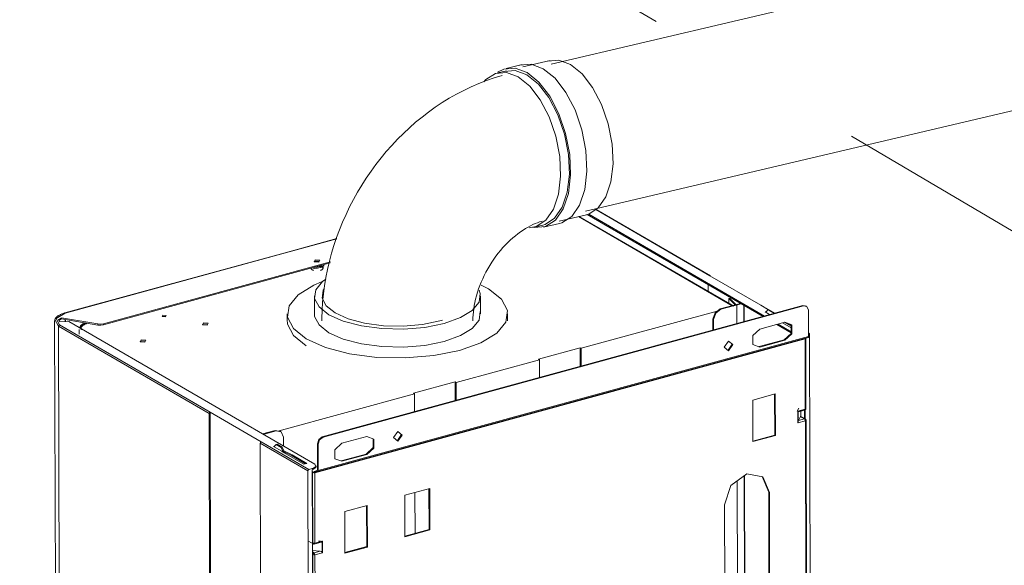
# Model space of a CAD drawing. Header units: millimetres. Extents: x 37142 to 74566, y 2709 to 34045.
# Tile 34 of 58: x 70912 to 71564, y 20342 to 20704. Entities that reach past the tile are written whole.
import ezdxf

# ---------------------------------------------------------------- set-up
doc = ezdxf.new("R2010")
doc.units = ezdxf.units.MM
doc.linetypes.add('ADSK_Скрыто', pattern=[300, 150, -150])
for name, color, linetype, lineweight in [('G-____-____-SYMB', 111, 'ADSK_Скрыто', 20), ('G-XREF-____-OTLN', 8, 'Continuous', 9), ('M-EQPM-____-OTLN', 50, 'Continuous', 20)]:
    doc.layers.add(name, color=color, linetype=linetype, lineweight=lineweight)

# ---------------------------------------------------------------- blocks, each defined once
blk = doc.blocks.new('City Class FR - City Class F_iam-1558930-3D Вент Right')
at = {"layer": 'G-XREF-____-OTLN'}
for p, q in [((4448.77, 20534.02), (4373.31, 20577.81)), ((4449.18, 20533.98), (4373.47, 20577.91)), ((4361.81, 20573.19), (4463.64, 20514.1)), ((4464.65, 20513.75), (4362.11, 20573.26)), ((4484.07, 20507.02), (4367.67, 20574.56)), ((4368.62, 20574.75), (4484.93, 20507.25)), ((4201.91, 20558.57), (4167.62, 20549.19)), ((4201.89, 20558.47), (4167.83, 20549.15)), ((4167.62, 20549.19), (4021.77, 20509.31)), ((4167.83, 20549.15), (4021.98, 20509.27)), ((4047.43, 20502.18), (4197.71, 20543.28)), ((4197.49, 20542.48), (4047.43, 20501.45)), ((4192.78, 20540.28), (4186.78, 20539.43)), ((4188.35, 20539.02), (4189, 20538.89)), ((4191.85, 20539.72), (4188.99, 20538.94)), ((4189, 20538.89), (4191.96, 20539.7)), ((4190.98, 20540.62), (4190.17, 20540.39)), ((4191.59, 20540.13), (4191.6, 20539.9)), ((4191.6, 20539.9), (4191.59, 20540.13)), ((4191.59, 20540.13), (4191.6, 20539.9)), ((4192.78, 20540.28), (4192.63, 20541.17)), ((4192.64, 20540.39), (4192.78, 20539.55)), ((4193.23, 20540.33), (4193.23, 20541.06)), ((4482.57, 20514.4), (4448.77, 20534.02)), ((4448.77, 20534.02), (4449.24, 20533.93)), ((4447.68, 20528.14), (4447.69, 20523.59)), ((4462.15, 20518.97), (4461.41, 20518.85)), ((4461.41, 20518.85), (4465.78, 20514.4)), ((4461.42, 20515.62), (4461.41, 20518.85)), ((4462.15, 20518.97), (4466.46, 20514.59)), ((4192.26, 20427.22), (4510.35, 20514.2)), ((4192.72, 20426.96), (4510.8, 20513.94)), ((4363.56, 20485.91), (4453.76, 20510.58)), ((4455.76, 20512.05), (4469.11, 20515.7)), ((4456.21, 20511.78), (4455.76, 20512.05)), ((4469.56, 20515.44), (4456.21, 20511.78)), ((4466.69, 20502.26), (4466.65, 20514.32)), ((4471.28, 20503.52), (4471.25, 20514.46)), ((4471.53, 20514.3), (4471.56, 20503.59)), ((4482.57, 20514.4), (4483.04, 20514.32)), ((4482.57, 20514.4), (4487.71, 20511.43)), ((4491.93, 20509.17), (4482.98, 20514.36)), ((4485.4, 20509.98), (4486.24, 20510.21)), ((4487.28, 20511.31), (4486.16, 20510.13)), ((4486.16, 20510.13), (4486.16, 20509.42)), ((4487.94, 20511.49), (4487.28, 20511.31)), ((4490.66, 20509.35), (4487.28, 20511.31)), ((4487.94, 20511.49), (4491.32, 20509.53)), ((4510.35, 20514.2), (4512.69, 20513.77)), ((4510.35, 20514.2), (4510.8, 20513.94)), ((4512.82, 20513.73), (4512.37, 20513.99)), ((4514.11, 20511.17), (4514.17, 20493.74)), ((4014.98, 20503.85), (4016.87, 19862.96)), ((4015.24, 20504.96), (4017.59, 20500.5)), ((4019.57, 20505.47), (4017.68, 20504.4)), ((4024.4, 20503.63), (4018.28, 20503.51)), ((4019.56, 20506.2), (4043.56, 20502.03)), ((4019.56, 20506.2), (4019.57, 20505.47)), ((4043.56, 20501.3), (4019.57, 20505.47)), ((4021.66, 20509.24), (4021.77, 20509.31)), ((4021.77, 20509.31), (4021.98, 20509.27)), ((4021.99, 20503.58), (4021.99, 20505.05)), ((4022.1, 20505.03), (4022.11, 20503.58)), ((4187.28, 20409.12), (4024.4, 20503.63)), ((4086.65, 20507.12), (4088.55, 20507.07)), ((4450.84, 20497.93), (4450.82, 20505.18)), ((4451.27, 20504.92), (4450.82, 20505.18)), ((4451.27, 20504.92), (4451.29, 20498.05)), ((4488.44, 20508.21), (4485.4, 20509.98)), ((4491.32, 20509.53), (4490.66, 20509.35)), ((4017.59, 20500.5), (4117.31, 20442.64)), ((4017.59, 20500.5), (4019.48, 19859.61)), ((4018.25, 20501.42), (4117.97, 20443.56)), ((4031.3, 20498.44), (4031.3, 20495.26)), ((4043.56, 20502.03), (4043.56, 20501.3)), ((4047.43, 20501.45), (4047.43, 20502.18)), ((4498.43, 20503.21), (4481.9, 20498.69)), ((4502.69, 20496.22), (4493.13, 20501.76)), ((4493.99, 20502), (4502.74, 20496.92)), ((4502.64, 20499.44), (4496.88, 20502.79)), ((4502.64, 20500.48), (4498.09, 20503.12)), ((4500.51, 20502.45), (4502.64, 20501.21)), ((4511.92, 20492.29), (4187.23, 20403.5)), ((4187.28, 20403.63), (4511.98, 20492.42)), ((4189.19, 20404.32), (4513.89, 20493.11)), ((4514.17, 20493.74), (4189.47, 20404.95)), ((4481.49, 20487.02), (4498.01, 20491.54)), ((4481.94, 20486.76), (4498.46, 20491.28)), ((4498.46, 20491.28), (4498.01, 20491.54)), ((4512.32, 20492.51), (4511.92, 20492.29)), ((4512.06, 20445.68), (4511.92, 20492.29)), ((4513.89, 20493.11), (4511.98, 20492.42)), ((4512.49, 20445.84), (4512.36, 20492.62)), ((4514.16, 20495.91), (4514.79, 20495.54)), ((4514.79, 20495.54), (4516.68, 19854.66)), ((4362.88, 20486.31), (4335.29, 20478.76)), ((4362.92, 20473.89), (4362.88, 20486.31)), ((4363.56, 20485.91), (4362.88, 20486.31)), ((4363.59, 20474.07), (4363.56, 20485.91)), ((4460.88, 20484.6), (4463.71, 20488.59)), ((4335.96, 20478.37), (4280.94, 20463.32)), ((4335.29, 20478.76), (4335.96, 20478.37)), ((4336, 20466.52), (4335.96, 20478.37)), ((4280.26, 20463.71), (4252.67, 20456.17)), ((4280.3, 20451.29), (4280.26, 20463.71)), ((4280.94, 20463.32), (4280.26, 20463.71)), ((4280.97, 20451.48), (4280.94, 20463.32)), ((4253.34, 20455.77), (4162.75, 20431)), ((4252.67, 20456.17), (4253.34, 20455.77)), ((4253.34, 20455.77), (4253.38, 20443.93)), ((4477.31, 20451.6), (4492.18, 20455.67)), ((4477.39, 20424.07), (4477.31, 20451.6)), ((4491.81, 20428.4), (4491.73, 20455.55)), ((4492.18, 20455.67), (4492.26, 20428.14)), ((4507.75, 20446.29), (4506.75, 20444.18)), ((4507.14, 20444.33), (4512.06, 20445.68)), ((4507.35, 20443.83), (4511.76, 20445.04)), ((4511.61, 20439.09), (4511.59, 20445.06)), ((4511.89, 20445.12), (4512.06, 20445.68)), ((4512.06, 20437.97), (4512.04, 20445.68)), ((4512.46, 20445.76), (4512.06, 20445.68)), ((4119.2, 19801.75), (4117.31, 20442.64)), ((4117.97, 20443.56), (4151.77, 20423.94)), ((4119.86, 19801.2), (4117.97, 20443.56)), ((4506.75, 20444.17), (4506.75, 20444.17)), ((4507.16, 20436.62), (4507.14, 20444.33)), ((4507.16, 20439.3), (4507.49, 20440)), ((4507.25, 20436.98), (4507.23, 20444.07)), ((4507.47, 20443.99), (4510.43, 20444.79)), ((4508.77, 20440.8), (4507.49, 20438.11)), ((4511.51, 20439.21), (4507.49, 20438.11)), ((4508.77, 20440.8), (4511.51, 20439.21)), ((4512.02, 20439.16), (4508.93, 20440.95)), ((4508.99, 20440.68), (4508.98, 20444.47)), ((4509.02, 20440.66), (4509.01, 20444.48)), ((4509.01, 20444.47), (4509.02, 20440.72)), ((4512.08, 20437.97), (4512.48, 20438.4)), ((4512.5, 20438.47), (4512.34, 20438.52)), ((4513.02, 20266.9), (4512.52, 20438.47)), ((4512.08, 20437.97), (4507.16, 20436.62)), ((4512.59, 20266.73), (4512.08, 20437.97)), ((4152.72, 20429.18), (4161.14, 20431.48)), ((4161.59, 20431.22), (4153.17, 20428.91)), ((4161.14, 20431.48), (4164.65, 20430.82)), ((4161.14, 20431.48), (4161.59, 20431.22)), ((4164.62, 20430.9), (4164.16, 20431.16)), ((4166.58, 20421.13), (4166.56, 20427.07)), ((4192.72, 20426.96), (4192.26, 20427.22)), ((4221.65, 20427.52), (4205.13, 20423)), ((4241.93, 20424.73), (4244.77, 20428.72)), ((4477.39, 20424.46), (4491.81, 20428.4)), ((4492.26, 20428.14), (4477.39, 20424.07)), ((4491.81, 20428.4), (4492.26, 20428.14)), ((4153, 19782.14), (4151.11, 20423.03)), ((4182.66, 20404.72), (4151.11, 20423.03)), ((4151.77, 20423.94), (4183.32, 20405.63)), ((4159.88, 20420.96), (4160.56, 20421.15)), ((4165.51, 20417.69), (4159.88, 20420.96)), ((4161.6, 20422.25), (4160.48, 20421.07)), ((4162.26, 20422.43), (4161.6, 20422.25)), ((4164.98, 20420.29), (4161.6, 20422.25)), ((4162.26, 20422.43), (4165.64, 20420.47)), ((4165.64, 20420.47), (4164.98, 20420.29)), ((4166.11, 20417.8), (4164.98, 20420.29)), ((4165.64, 20420.47), (4166.77, 20417.98)), ((4188.97, 20422.64), (4189.42, 20422.38)), ((4188.97, 20422.64), (4189.02, 20405.21)), ((4189.47, 20404.95), (4189.42, 20422.38)), ((4166.91, 20416.7), (4165.51, 20417.69)), ((4166.11, 20417.8), (4166.77, 20417.98)), ((4166.11, 20417.09), (4166.11, 20417.8)), ((4172.2, 20414.67), (4166.75, 20417.3)), ((4166.77, 20418.02), (4172.2, 20415.4)), ((4166.77, 20417.98), (4166.78, 20416.77)), ((4179.95, 20409.14), (4166.91, 20416.7)), ((4172.2, 20415.4), (4182.02, 20409.7)), ((4172.2, 20414.67), (4172.2, 20415.4)), ((4181.16, 20409.47), (4172.2, 20414.67)), ((4204.71, 20411.34), (4221.24, 20415.86)), ((4205.16, 20411.08), (4221.69, 20415.59)), ((4221.24, 20415.86), (4221.69, 20415.59)), ((4182.02, 20409.7), (4179.95, 20409.14)), ((4183.32, 20405.63), (4185.55, 20406.24)), ((4185.55, 20406.24), (4185.96, 20406.36)), ((4188.06, 20406.9), (4185.96, 20405.62)), ((4185.96, 20405.62), (4185.96, 20406.36)), ((4188.15, 20407.27), (4188.14, 20408.01)), ((4184.55, 19763.83), (4182.66, 20404.72)), ((4185.96, 20405.62), (4185.55, 20405.51)), ((4185.69, 20357.11), (4185.55, 20405.51)), ((4185.55, 20404.33), (4186.5, 20403.78)), ((4185.98, 20356.99), (4185.84, 20403.6)), ((4186.78, 20403.76), (4189.33, 20404.46)), ((4186.78, 20403.76), (4187.23, 20403.5)), ((4189.58, 20405.09), (4187.06, 20404.39)), ((4188.97, 20405.08), (4187.06, 20404.39)), ((4187.23, 20403.5), (4187.37, 20356.89)), ((4187.28, 20403.63), (4189.19, 20404.32)), ((4471.9, 20292.96), (4471.58, 20401.48)), ((4471.86, 20401.68), (4472.18, 20292.91)), ((4487.79, 20390.57), (4483.54, 20400.94)), ((4246.81, 20388.57), (4263.33, 20393.09)), ((4262.96, 20365.82), (4262.88, 20392.96)), ((4263.33, 20393.09), (4263.41, 20365.56)), ((4467.3, 20293.82), (4466.99, 20398.11)), ((4246.89, 20361.04), (4246.81, 20388.57)), ((4253.54, 20390.41), (4253.62, 20363.26)), ((4488.02, 20313.48), (4487.79, 20390.57)), ((4487.79, 20390.57), (4488.24, 20390.31)), ((4488.24, 20390.31), (4488.47, 20313.22)), ((4207.15, 20377.72), (4222.02, 20381.79)), ((4221.65, 20354.52), (4221.57, 20381.67)), ((4222.02, 20381.79), (4222.1, 20354.26)), ((4458.73, 20305.09), (4458.5, 20382.17)), ((4207.23, 20350.19), (4207.15, 20377.72)), ((4246.89, 20361.42), (4262.96, 20365.82)), ((4263.41, 20365.56), (4246.89, 20361.04)), ((4263.41, 20365.56), (4262.96, 20365.82)), ((4183.21, 20358.14), (4186.3, 20356.35)), ((4186.22, 20178.16), (4185.69, 20356.97)), ((4186.22, 20356.4), (4185.98, 20356.99)), ((4186.09, 20356.71), (4186.8, 20356.29)), ((4186.8, 20356.29), (4186.29, 20356.35)), ((4186.93, 20356.21), (4191.48, 20357.45)), ((4187.37, 20356.89), (4192.28, 20358.23)), ((4188.64, 20356.8), (4190.83, 20357.39)), ((4190.94, 20358.12), (4189.64, 20358.22)), ((4191.11, 20358.11), (4191.14, 20358.11)), ((4191.94, 20357.94), (4191.53, 20358.05)), ((4192.38, 20357.85), (4192.02, 20358.04)), ((4192.13, 20357.91), (4192.15, 20350.82)), ((4192.28, 20358.23), (4192.3, 20350.52)), ((4207.23, 20350.58), (4221.65, 20354.52)), ((4222.1, 20354.26), (4207.23, 20350.19)), ((4221.65, 20354.52), (4222.1, 20354.26)), ((4190.84, 20351.52), (4185.71, 20351.89)), ((4186.82, 20350.42), (4185.71, 20351.07)), ((4186.5, 20178.04), (4186, 20349.28)), ((4186.24, 20350.03), (4186.82, 20349.69)), ((4190.84, 20351.52), (4186.82, 20350.42)), ((4192.3, 20350.52), (4187.39, 20349.18)), ((4187.39, 20349.18), (4187.89, 20177.94)), ((4192.04, 20351.34), (4192.4, 20351.73))]:
    blk.add_line(p, q, dxfattribs=at)
for points in [[(4190.1, 20543.59, 0), (4187.43, 20543.72, 0), (4186.79, 20543.21, 0)], [(4186.84, 20543.21, 0), (4187.43, 20544.45, 0), (4190.56, 20544.23, 0)], [(4186.84, 20543.21, 0), (4189.97, 20542.98, 0), (4190.56, 20544.23, 0)], [(4184.75, 20538.95, 0), (4184.77, 20538.85, 0), (4184.8, 20538.75, 0), (4184.84, 20538.65, 0), (4184.88, 20538.56, 0), (4184.94, 20538.47, 0), (4185, 20538.39, 0), (4185.06, 20538.31, 0), (4185.13, 20538.24, 0), (4185.21, 20538.17, 0), (4185.29, 20538.1, 0), (4185.37, 20538.04, 0), (4185.46, 20537.98, 0), (4185.55, 20537.92, 0), (4185.64, 20537.87, 0), (4185.74, 20537.81, 0), (4185.85, 20537.76, 0), (4185.95, 20537.72, 0), (4186.06, 20537.67, 0), (4186.17, 20537.63, 0), (4186.29, 20537.59, 0), (4186.41, 20537.55, 0)], [(4185.3, 20539.15, 0), (4186.78, 20538.7, 0), (4192.78, 20539.55, 0)], [(4191.06, 20537.56, 0), (4191.18, 20537.6, 0), (4191.3, 20537.64, 0), (4191.41, 20537.68, 0), (4191.52, 20537.73, 0), (4191.63, 20537.78, 0), (4191.73, 20537.83, 0), (4191.83, 20537.88, 0), (4191.92, 20537.94, 0), (4192.01, 20538, 0), (4192.1, 20538.06, 0), (4192.18, 20538.12, 0), (4192.26, 20538.19, 0), (4192.34, 20538.26, 0), (4192.41, 20538.33, 0), (4192.47, 20538.41, 0), (4192.53, 20538.49, 0), (4192.59, 20538.58, 0), (4192.63, 20538.67, 0), (4192.67, 20538.77, 0), (4192.7, 20538.87, 0), (4192.72, 20538.97, 0), (4192.73, 20539.08, 0), (4192.73, 20539.18, 0), (4192.72, 20539.29, 0), (4192.7, 20539.39, 0), (4192.67, 20539.49, 0), (4192.63, 20539.59, 0), (4192.58, 20539.68, 0), (4192.53, 20539.76, 0), (4192.47, 20539.85, 0), (4192.41, 20539.92, 0), (4192.34, 20540, 0), (4192.26, 20540.07, 0), (4192.18, 20540.14, 0), (4192.1, 20540.2, 0), (4192.01, 20540.26, 0), (4191.92, 20540.32, 0), (4191.82, 20540.37, 0), (4191.72, 20540.42, 0), (4191.62, 20540.47, 0), (4191.52, 20540.52, 0), (4191.41, 20540.57, 0), (4191.29, 20540.61, 0), (4191.18, 20540.65, 0), (4191.06, 20540.69, 0)], [(4450.82, 20505.18, 0), (4452.26, 20509.47, 0), (4455.76, 20512.05, 0)], [(4456.21, 20511.78, 0), (4452.71, 20509.21, 0), (4451.27, 20504.92, 0)], [(4510.8, 20513.94, 0), (4513.14, 20513.5, 0), (4514.11, 20511.17, 0)], [(4014.98, 20503.85, 0), (4014.99, 20504.15, 0), (4015.04, 20504.46, 0), (4015.11, 20504.76, 0), (4015.22, 20505.05, 0), (4015.35, 20505.33, 0), (4015.5, 20505.61, 0), (4015.68, 20505.88, 0), (4015.88, 20506.14, 0), (4016.1, 20506.39, 0), (4016.35, 20506.63, 0), (4016.61, 20506.87, 0), (4016.89, 20507.1, 0), (4017.19, 20507.32, 0), (4017.51, 20507.53, 0), (4017.85, 20507.73, 0), (4018.2, 20507.93, 0), (4018.57, 20508.12, 0), (4018.96, 20508.31, 0), (4019.37, 20508.49, 0), (4019.78, 20508.66, 0), (4020.22, 20508.82, 0), (4020.67, 20508.97, 0), (4021.13, 20509.12, 0), (4021.61, 20509.26, 0), (4021.77, 20509.31, 0)], [(4021.98, 20509.27, 0), (4016.03, 20505.64, 0), (4018.25, 20501.42, 0)], [(4018.28, 20503.51, 0), (4017.57, 20504.95, 0), (4019.56, 20506.2, 0)], [(4088.8, 20507.7, 0), (4086.65, 20507.85, 0), (4086.24, 20506.99, 0)], [(4086.24, 20506.99, 0), (4088.4, 20506.84, 0), (4088.8, 20507.7, 0)], [(4017.59, 20500.5, 0), (4017.78, 20501.08, 0), (4018.25, 20501.42, 0)], [(4031.53, 20499.64, 0), (4031.66, 20499.93, 0), (4031.81, 20500.2, 0), (4031.99, 20500.46, 0), (4032.18, 20500.71, 0), (4032.4, 20500.96, 0), (4032.63, 20501.19, 0), (4032.88, 20501.41, 0), (4033.15, 20501.63, 0), (4033.43, 20501.84, 0), (4033.73, 20502.04, 0), (4034.05, 20502.23, 0), (4034.39, 20502.42, 0), (4034.73, 20502.6, 0), (4035.1, 20502.77, 0)], [(4032.2, 20499.12, 0), (4032.27, 20499.35, 0), (4032.37, 20499.57, 0), (4032.49, 20499.78, 0), (4032.63, 20499.99, 0), (4032.8, 20500.2, 0), (4032.98, 20500.41, 0), (4033.18, 20500.61, 0), (4033.4, 20500.8, 0), (4033.64, 20501, 0), (4033.89, 20501.18, 0), (4034.17, 20501.37, 0), (4034.46, 20501.54, 0), (4034.76, 20501.72, 0), (4035.09, 20501.88, 0), (4035.43, 20502.05, 0), (4035.78, 20502.2, 0), (4036.15, 20502.35, 0), (4036.54, 20502.5, 0)], [(4032.62, 20498.21, 0), (4032.52, 20500.33, 0), (4035.5, 20502.78, 0)], [(4043.56, 20502.03, 0), (4045.54, 20501.91, 0), (4047.43, 20502.18, 0)], [(4047.43, 20501.45, 0), (4045.54, 20501.18, 0), (4043.56, 20501.3, 0)], [(4116.24, 20501.94, 0), (4113.58, 20502.07, 0), (4112.94, 20501.57, 0)], [(4116.7, 20502.58, 0), (4113.58, 20502.81, 0), (4112.99, 20501.56, 0)], [(4112.99, 20501.56, 0), (4116.11, 20501.34, 0), (4116.7, 20502.58, 0)], [(4481.9, 20498.69, 0), (4477.26, 20494.44, 0), (4477.28, 20488.47, 0), (4481.94, 20486.76, 0)], [(4498.01, 20491.54, 0), (4502.65, 20495.8, 0), (4502.67, 20501.7, 0)], [(4498.46, 20491.28, 0), (4503.1, 20495.54, 0), (4503.09, 20501.5, 0), (4498.43, 20503.21, 0)], [(4074.93, 20490.64, 0), (4072.27, 20490.78, 0), (4071.63, 20490.27, 0)], [(4075.39, 20491.28, 0), (4072.27, 20491.51, 0), (4071.68, 20490.27, 0)], [(4071.68, 20490.27, 0), (4074.8, 20490.04, 0), (4075.39, 20491.28, 0)], [(4464.16, 20488.33, 0), (4461.26, 20490.75, 0), (4458.37, 20486.75, 0)], [(4511.92, 20492.29, 0), (4511.93, 20492.38, 0), (4511.98, 20492.42, 0)], [(4514.17, 20493.74, 0), (4514.09, 20493.32, 0), (4513.89, 20493.11, 0)], [(4514.12, 20496.1, 0), (4514.59, 20496.01, 0), (4514.79, 20495.54, 0)], [(4458.37, 20486.75, 0), (4461.27, 20484.33, 0), (4464.16, 20488.33, 0)], [(4512.47, 20445.8, 0), (4512.45, 20445.72, 0), (4512.43, 20445.64, 0), (4512.39, 20445.56, 0), (4512.34, 20445.48, 0), (4512.29, 20445.4, 0), (4512.23, 20445.33, 0), (4512.16, 20445.26, 0), (4512.09, 20445.2, 0), (4512.02, 20445.15, 0), (4511.95, 20445.11, 0), (4511.88, 20445.08, 0), (4511.81, 20445.05, 0), (4511.79, 20445.05, 0)], [(4117.31, 20442.64, 0), (4117.5, 20443.21, 0), (4117.97, 20443.56, 0)], [(4507.23, 20444.07, 0), (4507.19, 20444.2, 0), (4507.14, 20444.33, 0)], [(4507.23, 20444.07, 0), (4507.32, 20443.83, 0), (4507.47, 20443.99, 0)], [(4509.02, 20440.72, 0), (4508.92, 20440.96, 0), (4508.77, 20440.8, 0)], [(4512.08, 20437.97, 0), (4511.91, 20438.71, 0), (4511.51, 20439.21, 0)], [(4512.02, 20439.16, 0), (4512.1, 20439.1, 0), (4512.34, 20438.52, 0)], [(4512.04, 20439.15, 0), (4512.17, 20439.06, 0), (4512.29, 20438.93, 0), (4512.39, 20438.79, 0), (4512.46, 20438.63, 0), (4512.5, 20438.49, 0)], [(4507.16, 20436.62, 0), (4507.22, 20436.8, 0), (4507.25, 20436.98, 0)], [(4507.49, 20438.11, 0), (4507.34, 20437.63, 0), (4507.25, 20436.98, 0)], [(4166.56, 20427.07, 0), (4165.1, 20430.56, 0), (4161.59, 20431.22, 0)], [(4192.26, 20427.22, 0), (4189.93, 20425.5, 0), (4188.97, 20422.64, 0)], [(4189.42, 20422.38, 0), (4190.38, 20425.24, 0), (4192.72, 20426.96, 0)], [(4221.24, 20415.86, 0), (4225.88, 20420.11, 0), (4225.9, 20426.01, 0)], [(4221.69, 20415.59, 0), (4226.33, 20419.85, 0), (4226.31, 20425.81, 0), (4221.65, 20427.52, 0)], [(4245.22, 20428.46, 0), (4242.31, 20430.88, 0), (4239.43, 20426.88, 0)], [(4239.43, 20426.88, 0), (4242.33, 20424.45, 0), (4245.22, 20428.46, 0)], [(4151.11, 20423.03, 0), (4151.3, 20423.6, 0), (4151.77, 20423.94, 0)], [(4205.13, 20423, 0), (4200.49, 20418.75, 0), (4200.51, 20412.79, 0), (4205.16, 20411.08, 0)], [(4185.96, 20406.36, 0), (4188.06, 20407.63, 0), (4187.28, 20409.12, 0)], [(4182.66, 20404.72, 0), (4182.85, 20405.29, 0), (4183.32, 20405.63, 0)], [(4185.97, 20403.54, 0), (4185.9, 20403.57, 0), (4185.84, 20403.6, 0)], [(4187.23, 20403.5, 0), (4186.58, 20403.43, 0), (4185.97, 20403.54, 0)], [(4186.5, 20403.78, 0), (4186.63, 20403.75, 0), (4186.78, 20403.76, 0)], [(4187.06, 20404.39, 0), (4186.85, 20404.18, 0), (4186.78, 20403.76, 0)], [(4187.28, 20403.63, 0), (4187.24, 20403.59, 0), (4187.23, 20403.5, 0)], [(4189.02, 20405.21, 0), (4189.01, 20405.13, 0), (4188.97, 20405.08, 0)], [(4189.19, 20404.32, 0), (4189.4, 20404.53, 0), (4189.47, 20404.95, 0)], [(4458.5, 20382.17, 0), (4462.82, 20395.04, 0), (4473.32, 20402.76, 0), (4483.85, 20400.79, 0), (4488.24, 20390.31, 0)], [(4187.37, 20356.89, 0), (4186.62, 20356.82, 0), (4185.98, 20356.99, 0)], [(4186.28, 20356.36, 0), (4186.41, 20356.29, 0), (4186.55, 20356.24, 0), (4186.69, 20356.22, 0), (4186.82, 20356.21, 0), (4186.9, 20356.22, 0)], [(4187.37, 20356.89, 0), (4187.04, 20356.29, 0), (4186.8, 20356.29, 0)], [(4190.83, 20357.39, 0), (4191.63, 20357.5, 0), (4192.13, 20357.91, 0)], [(4192.28, 20358.23, 0), (4192.21, 20358.06, 0), (4192.13, 20357.91, 0)], [(4186, 20349.28, 0), (4186.24, 20349.99, 0), (4186.82, 20350.42, 0)], [(4186, 20349.28, 0), (4186.64, 20349.11, 0), (4187.39, 20349.18, 0)], [(4186.82, 20349.69, 0), (4186.71, 20349.6, 0), (4186.66, 20349.46, 0)], [(4186.94, 20349.44, 0), (4186.79, 20349.43, 0), (4186.66, 20349.46, 0)], [(4186.82, 20350.42, 0), (4187.06, 20349.88, 0), (4187.39, 20349.18, 0)], [(4186.94, 20349.44, 0), (4186.87, 20349.58, 0), (4186.82, 20349.69, 0)], [(4192.15, 20350.82, 0), (4191.64, 20351.3, 0), (4190.84, 20351.52, 0)], [(4192.15, 20350.82, 0), (4192.23, 20350.66, 0), (4192.3, 20350.52, 0)]]:
    blk.add_polyline3d(points, dxfattribs=at)
blk = doc.blocks.new('City Class FR - City Class 25 FR-1559149-3D Вент Right')
blk.add_blockref('City Class FR - City Class F_iam-1558930-3D Вент Right', (0, 0))
blk = doc.blocks.new('daa-oborudovanie-komplektkoaksialnogodymoxoda-sudliniteliami-1 - 60_100-1656877-3D Вент Right')
at = {"layer": 'M-EQPM-____-OTLN', "color": 94}
for p, q in [((4726.25, 20764.1), (4343.7, 20674.19)), ((4324.62, 20673.81), (4313.89, 20671.29)), ((4343.13, 20676.57), (4324.96, 20672.31)), ((4314.23, 20669.78), (4308.45, 20668.42)), ((4366.58, 20576.84), (4749.12, 20666.75)), ((4348.99, 20570.09), (4367.15, 20574.36)), ((4332.47, 20566.21), (4338.25, 20567.57)), ((4338.6, 20566.15), (4349.33, 20568.68)), ((4302.28, 20525.22), (4297.52, 20527.71)), ((4186.97, 20520.61), (4186.97, 20508.71)), ((4296.97, 20508.71), (4296.97, 20520.61)), ((4168.97, 20508.71), (4168.97, 20504.13)), ((4314.97, 20504.13), (4314.97, 20508.71))]:
    blk.add_line(p, q, dxfattribs=at)
for points in [[(4323.11, 20673.37, 0), (4330.6, 20674.04, 0), (4338.53, 20671.1, 0), (4346.35, 20664.76, 0), (4353.53, 20655.47, 0), (4359.59, 20643.83, 0), (4364.1, 20630.66, 0), (4366.76, 20616.85, 0), (4367.4, 20603.34, 0)], [(4341.66, 20676.15, 0), (4348.95, 20676.79, 0), (4356.65, 20673.94, 0), (4364.26, 20667.78, 0), (4371.24, 20658.74, 0), (4377.12, 20647.43, 0), (4381.51, 20634.62, 0), (4384.1, 20621.19, 0), (4384.72, 20608.06, 0)], [(4311.39, 20666.56, 0), (4306.13, 20665, 0), (4300.94, 20663.24, 0), (4295.83, 20661.27, 0), (4290.81, 20659.11, 0), (4285.87, 20656.76, 0), (4281.02, 20654.24, 0), (4276.27, 20651.53, 0), (4271.61, 20648.66, 0), (4267.06, 20645.63, 0), (4262.61, 20642.44, 0), (4258.27, 20639.1, 0), (4254.04, 20635.62, 0), (4249.92, 20632, 0), (4245.91, 20628.24, 0), (4242.03, 20624.36, 0), (4238.27, 20620.35, 0), (4234.63, 20616.22, 0), (4231.12, 20611.98, 0), (4227.74, 20607.64, 0), (4224.49, 20603.19, 0), (4221.38, 20598.64, 0), (4218.4, 20594, 0), (4215.57, 20589.26, 0), (4212.89, 20584.45, 0), (4210.35, 20579.56, 0), (4207.96, 20574.59, 0), (4205.72, 20569.56, 0), (4203.64, 20564.46, 0), (4201.72, 20559.3, 0), (4199.96, 20554.09, 0), (4198.37, 20548.83, 0), (4196.95, 20543.53, 0), (4195.7, 20538.19, 0), (4194.62, 20532.81, 0), (4193.72, 20527.4, 0), (4193, 20521.98, 0), (4192.47, 20516.53, 0), (4192.13, 20511.07, 0), (4191.98, 20505.6, 0), (4191.97, 20504.13, 0)], [(4350.04, 20599.9, 0), (4349.42, 20613.04, 0), (4346.83, 20626.47, 0), (4342.45, 20639.28, 0), (4336.56, 20650.59, 0), (4329.58, 20659.63, 0), (4321.97, 20665.79, 0), (4314.27, 20668.64, 0), (4306.98, 20668, 0), (4300.62, 20663.9, 0), (4299.22, 20662.36, 0)], [(4356.66, 20600.81, 0), (4356.03, 20614.33, 0), (4353.37, 20628.14, 0), (4348.85, 20641.31, 0), (4342.8, 20652.94, 0), (4335.62, 20662.24, 0), (4327.8, 20668.58, 0), (4319.87, 20671.51, 0), (4312.38, 20670.85, 0), (4308.35, 20668.76, 0)], [(4355.82, 20601.26, 0), (4355.2, 20614.4, 0), (4352.61, 20627.83, 0), (4348.22, 20640.64, 0), (4342.34, 20651.94, 0), (4335.36, 20660.99, 0), (4327.75, 20667.14, 0), (4320.05, 20670, 0), (4312.76, 20669.36, 0)], [(4384.72, 20608.06, 0), (4383.32, 20596.1, 0), (4380, 20586.15, 0), (4374.98, 20578.88, 0), (4368.62, 20574.79, 0), (4366.95, 20574.32, 0)], [(4367.4, 20603.34, 0), (4365.96, 20591.04, 0), (4362.54, 20580.81, 0), (4357.39, 20573.33, 0), (4350.84, 20569.12, 0), (4349.34, 20568.68, 0)], [(4329.13, 20565.82, 0), (4333.94, 20566.64, 0), (4340.3, 20570.73, 0), (4345.32, 20578, 0), (4348.64, 20587.95, 0), (4350.04, 20599.9, 0)], [(4331.36, 20566.16, 0), (4332.61, 20565.93, 0), (4340.1, 20566.59, 0), (4346.65, 20570.81, 0), (4351.81, 20578.28, 0), (4355.22, 20588.52, 0), (4356.66, 20600.81, 0)], [(4338.25, 20567.57, 0), (4339.72, 20567.99, 0), (4346.08, 20572.09, 0), (4351.1, 20579.36, 0), (4354.42, 20589.31, 0), (4355.82, 20601.26, 0)], [(4291.97, 20504.13, 0), (4292, 20506.02, 0), (4292.11, 20507.98, 0), (4292.29, 20510, 0), (4292.54, 20512.08, 0), (4292.88, 20514.2, 0), (4293.29, 20516.36, 0), (4293.78, 20518.55, 0), (4294.36, 20520.77, 0), (4295.02, 20523.01, 0), (4295.75, 20525.26, 0), (4296.57, 20527.52, 0), (4297.47, 20529.77, 0), (4298.44, 20532.01, 0), (4299.49, 20534.24, 0), (4300.62, 20536.45, 0), (4301.81, 20538.63, 0), (4303.07, 20540.77, 0), (4304.39, 20542.88, 0), (4305.77, 20544.93, 0), (4307.21, 20546.93, 0), (4308.7, 20548.88, 0), (4310.23, 20550.76, 0), (4311.8, 20552.58, 0), (4313.41, 20554.32, 0), (4315.05, 20555.98, 0), (4316.71, 20557.57, 0), (4318.38, 20559.07, 0), (4320.07, 20560.48, 0), (4321.77, 20561.81, 0), (4323.45, 20563.04, 0), (4325.14, 20564.19, 0), (4326.8, 20565.23, 0), (4328.44, 20566.19, 0), (4330.05, 20567.05, 0), (4331.63, 20567.82, 0), (4333.16, 20568.5, 0), (4334.64, 20569.08, 0), (4336.07, 20569.59, 0), (4337.43, 20570.01, 0), (4337.79, 20570.11, 0)], [(4191.67, 20529.94, 0), (4186.63, 20527.82, 0), (4176.2, 20521.42, 0), (4170.24, 20514.15, 0), (4169.18, 20506.52, 0), (4173.07, 20499.03, 0), (4181.66, 20492.2, 0)], [(4194.56, 20531.8, 0), (4192.42, 20530.19, 0), (4187.93, 20524.72, 0), (4187.12, 20518.96, 0), (4190.06, 20513.32, 0), (4196.53, 20508.18, 0)], [(4181.66, 20492.2, 0), (4194.36, 20486.5, 0), (4210.3, 20482.31, 0), (4228.41, 20479.91, 0), (4247.43, 20479.49, 0), (4266.09, 20481.05, 0), (4283.1, 20484.5, 0), (4297.31, 20489.6, 0), (4307.74, 20496, 0), (4313.7, 20503.26, 0), (4314.77, 20510.9, 0), (4310.87, 20518.39, 0), (4302.28, 20525.22, 0)], [(4200.66, 20509.31, 0), (4194.78, 20513.98, 0), (4192.11, 20519.11, 0), (4192.84, 20524.34, 0), (4193.42, 20525.41, 0)], [(4196.53, 20508.18, 0), (4206.1, 20503.88, 0), (4218.11, 20500.72, 0), (4231.75, 20498.92, 0), (4246.09, 20498.6, 0), (4260.14, 20499.78, 0), (4272.96, 20502.37, 0), (4283.66, 20506.21, 0), (4291.53, 20511.04, 0), (4296.01, 20516.51, 0), (4296.82, 20522.27, 0), (4296.13, 20524.44, 0)], [(4196.53, 20496.27, 0), (4206.1, 20491.97, 0), (4218.11, 20488.82, 0), (4231.75, 20487.01, 0), (4246.09, 20486.69, 0), (4260.14, 20487.87, 0), (4272.96, 20490.47, 0), (4283.66, 20494.31, 0), (4291.53, 20499.13, 0), (4296.01, 20504.61, 0), (4296.82, 20510.36, 0)], [(4181.66, 20487.62, 0), (4173.07, 20494.45, 0), (4169.18, 20501.94, 0), (4169.01, 20504.99, 0)], [(4187, 20509.37, 0), (4187.12, 20507.06, 0), (4190.06, 20501.41, 0), (4196.53, 20496.27, 0)], [(4271.93, 20504.55, 0), (4270.14, 20504.03, 0), (4258.49, 20501.67, 0), (4245.71, 20500.6, 0), (4232.68, 20500.89, 0), (4220.28, 20502.53, 0), (4209.36, 20505.4, 0), (4200.66, 20509.31, 0)]]:
    blk.add_polyline3d(points, dxfattribs=at)

msp = doc.modelspace()

# ---------------------------------------------------------------- linework, layer by layer
at = {"layer": 'G-____-____-SYMB'}
msp.add_line((69136.11, 21996.04), (73225.1, 19588.97), dxfattribs=at)

# ---------------------------------------------------------------- block references
at = {"layer": 'M-EQPM-____-OTLN', "color": 94}
msp.add_blockref('daa-oborudovanie-komplektkoaksialnogodymoxoda-sudliniteliami-1 - 60_100-1656877-3D Вент Right', (66920.33, 0), dxfattribs=at)
at = {"layer": 'M-EQPM-____-OTLN'}
msp.add_blockref('City Class FR - City Class 25 FR-1559149-3D Вент Right', (66920.33, 0), dxfattribs=at)

doc.saveas('drawing.dxf')
